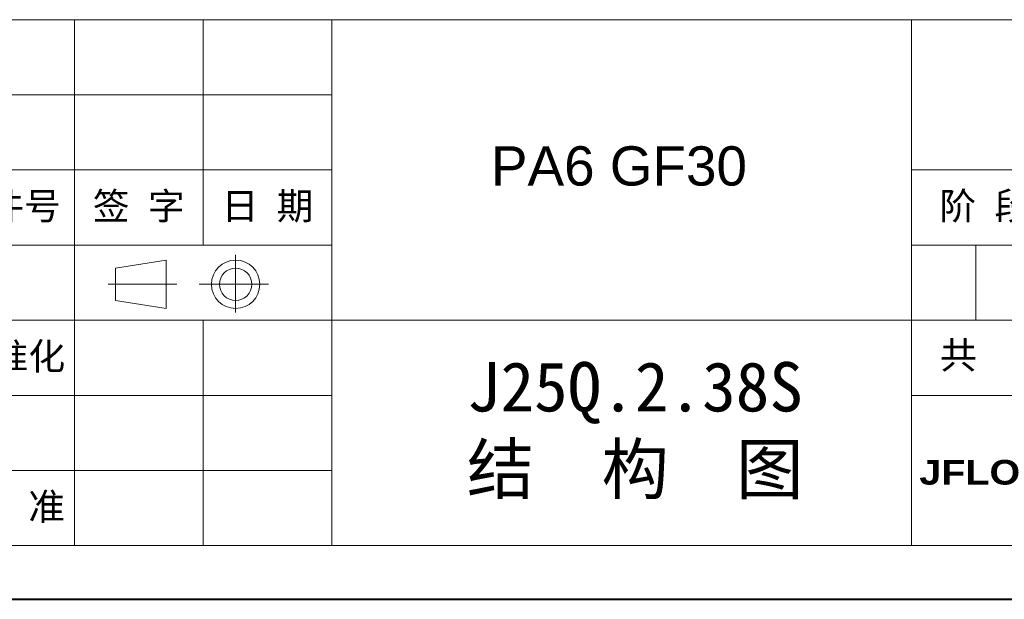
# Model space of a CAD drawing. Header units: millimetres. Extents: x 3223 to 4146, y -133 to 519.
# Tile 11 of 39: x 3833 to 4034, y -133 to -15. Entities that reach past the tile are written whole.
import ezdxf

# ---------------------------------------------------------------- set-up
doc = ezdxf.new("R2010")
doc.units = ezdxf.units.MM
doc.linetypes.add('CENTER2', pattern=[28.575, 19.05, -3.175, 3.175, -3.175])
doc.layers.add('标注', color=1, linetype='Continuous', lineweight=13)
doc.layers.add('标注线', color=7, linetype='Continuous', lineweight=15)
doc.styles.add('样式 6', font='仿宋_GB2312.ttf')

msp = doc.modelspace()

# ---------------------------------------------------------------- linework, layer by layer
at = {"color": 7, "lineweight": 13}
for p, q in [((3642.043, -14.769), (4133.937, -14.769)), ((3738.691, -122.364), (4133.937, -122.364))]:
    msp.add_line(p, q, dxfattribs=at)
at = {"color": 7, "lineweight": 15}
for p, q in [((3844.09, -14.769), (3844.09, -60.881)), ((3870.44, -14.769), (3870.44, -60.881)), ((3896.789, -14.769), (3896.789, -122.364)), ((4015.363, -122.364), (4015.363, -14.769)), ((3738.691, -30.14), (3896.789, -30.14)), ((3738.691, -45.511), (3896.789, -45.511)), ((4015.363, -45.511), (4133.937, -45.511)), ((3738.691, -60.881), (3896.789, -60.881)), ((3844.09, -60.881), (3844.09, -122.364)), ((4015.363, -60.881), (4133.937, -60.881)), ((4028.538, -76.252), (4028.538, -60.881)), ((3852.521, -65.613), (3862.869, -63.966)), ((3862.869, -73.847), (3862.869, -63.966)), ((3877.088, -74.701), (3877.088, -62.85)), ((3852.521, -65.613), (3852.521, -72.2)), ((3865.06, -68.906), (3851, -68.906)), ((3869.64, -68.906), (3883.787, -68.906)), ((3852.521, -72.2), (3862.869, -73.847)), ((3738.691, -76.252), (3999.992, -76.252)), ((3870.44, -76.252), (3870.44, -122.364)), ((3999.992, -76.252), (4133.937, -76.252)), ((3738.691, -91.623), (3896.789, -91.623)), ((4015.363, -91.623), (4133.937, -91.623)), ((3738.691, -106.993), (3896.789, -106.993))]:
    msp.add_line(p, q, dxfattribs=at)
at = {"color": 7, "lineweight": 40}
msp.add_line((3222.676, -133.343), (4144.916, -133.343), dxfattribs=at)
at = {"color": 7, "lineweight": 15}
for radius in [4.941, 3.294]:
    msp.add_circle((3877.088, -68.906), radius, dxfattribs=at)

# ---------------------------------------------------------------- texts
at = {"attachment_point": 1, "style": '样式 6'}
for s, insert, char_height in [('{\\fArial|b0|i0|c0|p32;PA6 GF30\\f楷体_GB2312|b0|i0|c134|p49;  }', (3929.314, -40.673), 8.03117), ('{\\C7;J25Q.2.38S\\P}结  构  图', (3924.388, -84.804), 10.10668)]:
    msp.add_mtext(s, dxfattribs=dict(at, insert=insert, char_height=char_height))
at = {"color": 7, "linetype": 'CENTER2', "lineweight": 18, "insert": (4013.686, -80.649), "char_height": 5.51273, "width": 59.55363, "attachment_point": 1, "style": '样式 6'}
msp.add_mtext('{\\fSimSun|b0|i0|c134|p2;  共       张}', dxfattribs=at)
at = {"layer": '标注', "color": 7, "lineweight": 9, "insert": (4016.937, -104.828), "char_height": 5.05179, "width": 49.60936, "attachment_point": 1, "style": '样式 6'}
msp.add_mtext('{\\fArial Black|b0|i0|c0|p34;JFLO}', dxfattribs=at)
at = {"layer": '标注线', "color": 7, "lineweight": 18, "char_height": 5.5127, "attachment_point": 5, "style": '样式 6'}
for s, insert, width in [('更改文件号', (3822.543, -53.196), 45.46037), ('签 字', (3857.265, -53.196), 26.34971), ('日 期', (3883.615, -53.196), 26.34971), ('阶 段 标 记', (4041.713, -53.196), 52.69941), ('标准化', (3830.941, -83.937), 35.6324), ('批  准', (3830.915, -114.679), 26.34971)]:
    msp.add_mtext(s, dxfattribs=dict(at, insert=insert, width=width))

doc.saveas('drawing.dxf')
